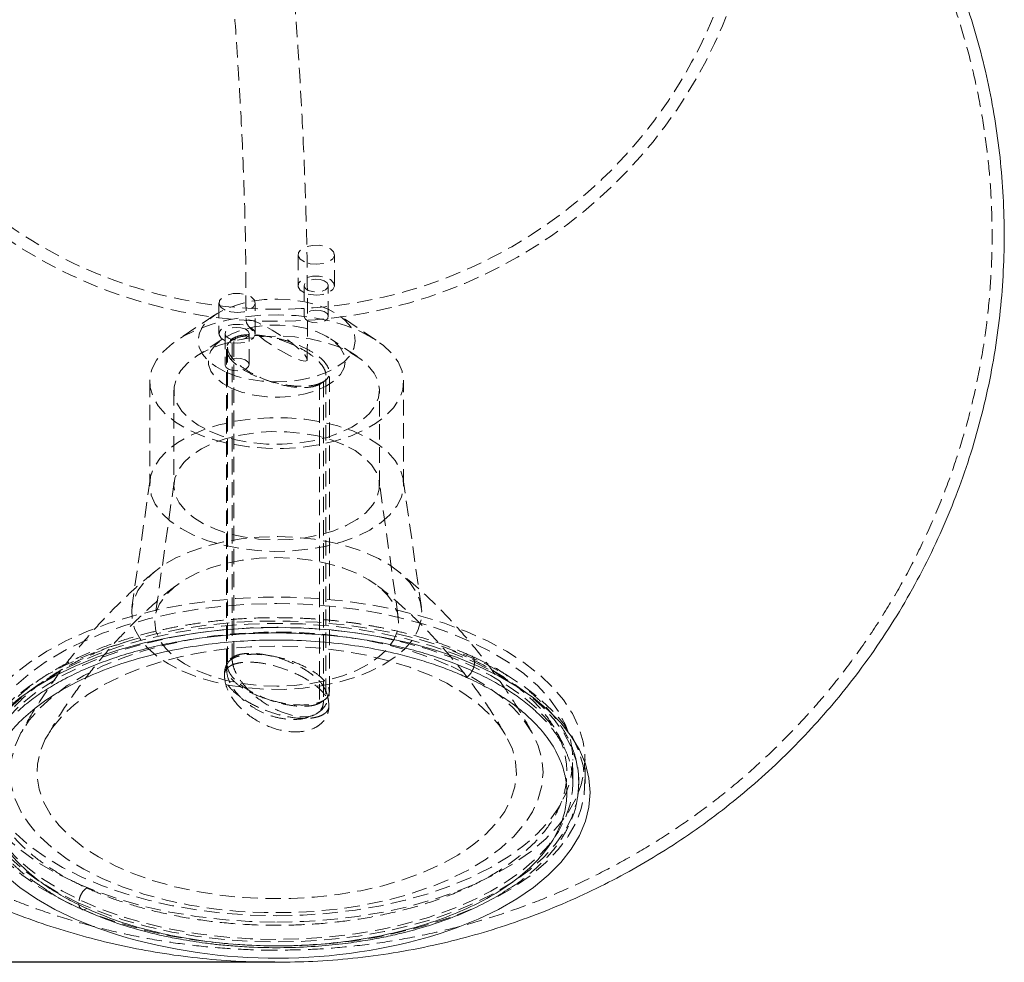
# Model space of a CAD drawing. Header units: millimetres. Extents: x 221 to 745, y 255 to 728.
# Tile 5 of 7: x 355 to 436, y 572 to 650. Entities that reach past the tile are written whole.
import ezdxf

# ---------------------------------------------------------------- set-up
doc = ezdxf.new("R2010")
doc.units = ezdxf.units.MM
doc.header["$PDSIZE"] = -1
doc.linetypes.add('HIDDEN', pattern=[1.905, 1.27, -0.635])
doc.dimstyles.new('ISO-25', dxfattribs={"dimtxt": 2.5, "dimasz": 2.5, "dimexe": 1.25, "dimexo": 0.625, "dimtad": 1, "dimtxsty": 'Standard', "dimcen": 2.5, "dimadec": 0, "dimazin": 0, "dimtfac": 1, "dimtmove": 0, "dimatfit": 3, "dimfxl": 1, "dimarcsym": 0})

# ---------------------------------------------------------------- blocks, each defined once
blk = doc.blocks.new('*D1')
at = {"color": 0, "lineweight": -2, "transparency": 16777216}
for p, q in [((375.033, 692.512), (259.316, 692.512)), ((260.316, 575.636), (260.316, 689.21)), ((375.008, 572.334), (259.316, 572.334))]:
    blk.add_line(p, q, dxfattribs=at)
at = {"color": 0, "transparency": 16777216}
for points in [[(259.766, 689.21), (260.866, 689.21), (260.316, 692.512)], [(259.766, 575.636), (260.866, 575.636), (260.316, 572.334)]]:
    blk.add_solid(points, dxfattribs=at)
at = {"layer": 'Defpoints', "color": 0, "transparency": 16777216}
for p in [(260.316, 692.512), (376.033, 692.512), (376.008, 572.334)]:
    blk.add_point(p, dxfattribs=at)
at = {"color": 0, "lineweight": 9, "transparency": 16777216, "insert": (255.337, 632.533), "char_height": 3.5, "attachment_point": 5, "rotation": 90}
blk.add_mtext('120', dxfattribs=at)
blk = doc.blocks.new('*D3')
at = {"color": 0, "lineweight": -2, "transparency": 16777216}
for p, q in [((375.033, 705.325), (228.491, 705.325)), ((229.491, 702.023), (229.491, 575.649)), ((375.847, 572.347), (228.491, 572.347))]:
    blk.add_line(p, q, dxfattribs=at)
at = {"color": 0, "transparency": 16777216}
for points in [[(228.941, 702.023), (230.041, 702.023), (229.491, 705.325)], [(228.941, 575.649), (230.041, 575.649), (229.491, 572.347)]]:
    blk.add_solid(points, dxfattribs=at)
at = {"layer": 'Defpoints', "color": 0, "transparency": 16777216}
for p in [(376.033, 705.325), (229.491, 572.347), (376.847, 572.347)]:
    blk.add_point(p, dxfattribs=at)
at = {"color": 0, "lineweight": 9, "transparency": 16777216, "insert": (223.434, 638.685), "char_height": 3.5, "attachment_point": 5, "rotation": 90}
blk.add_mtext('133', dxfattribs=at)

msp = doc.modelspace()

# ---------------------------------------------------------------- linework, layer by layer
at = {"color": 7, "linetype": 'HIDDEN', "lineweight": 0}
for p, q in [((377.78, 630.826), (377.78, 628.276)), ((380.78, 628.276), (380.78, 630.826)), ((378.28, 628.276), (378.28, 625.726)), ((380.28, 625.726), (380.28, 628.276)), ((371.235, 626.844), (371.235, 624.294)), ((374.235, 624.294), (374.235, 626.844)), ((370.906, 625.857), (367.767, 623.762)), ((384.249, 623.762), (381.109, 625.857)), ((371.556, 623.886), (369.336, 622.405)), ((371.735, 624.294), (371.735, 621.744)), ((372.325, 597.425), (372.325, 623.776)), ((372.477, 597.618), (372.477, 623.969)), ((373.735, 621.744), (373.735, 624.294)), ((382.679, 622.405), (380.459, 623.886)), ((365.508, 620.335), (365.508, 611.835)), ((379.539, 620.101), (379.539, 593.75)), ((379.886, 620.328), (379.886, 593.977)), ((386.508, 611.835), (386.508, 620.335)), ((367.508, 619.631), (367.508, 611.733)), ((384.508, 611.733), (384.508, 619.631)), ((365.537, 612.246), (364.041, 601.679)), ((367.531, 612.066), (365.947, 600.872)), ((386.069, 600.872), (384.484, 612.066)), ((387.974, 601.679), (386.479, 612.246)), ((391.716, 597.591), (390.151, 598.244)), ((400.508, 587.129), (400.508, 589.091)), ((401.508, 587.129), (401.508, 589.091)), ((400.508, 587.129), (400.505, 587.318)), ((400.983, 586.981), (401.008, 587.184))]:
    msp.add_line(p, q, dxfattribs=at)
at = {"color": 7, "linetype": 'HIDDEN', "lineweight": 0, "flags": 128}
for points in [[(378.298, 630.229), (377.955, 630.456), (377.791, 630.733), (377.827, 631.023), (378.06, 631.286), (378.458, 631.487), (378.967, 631.599), (379.518, 631.606), (380.037, 631.509), (380.454, 631.318), (380.712, 631.062), (380.777, 630.774), (380.64, 630.492), (380.319, 630.256), (379.858, 630.097), (379.319, 630.036), (378.774, 630.082), (378.298, 630.229)], [(378.298, 627.679), (377.955, 627.906), (377.791, 628.183), (377.827, 628.473), (378.06, 628.736), (378.458, 628.937), (378.967, 629.049), (379.518, 629.056), (380.037, 628.958), (380.454, 628.768), (380.712, 628.512), (380.777, 628.224), (380.64, 627.942), (380.319, 627.706), (379.858, 627.547), (379.319, 627.486), (378.774, 627.532), (378.298, 627.679)], [(379.935, 628.674), (380.174, 628.512), (380.278, 628.314), (380.229, 628.11), (380.036, 627.931), (379.728, 627.805), (379.352, 627.751), (378.965, 627.776), (378.626, 627.878), (378.386, 628.04), (378.283, 628.238), (378.331, 628.442), (378.524, 628.621), (378.832, 628.747), (379.208, 628.802), (379.596, 628.776), (379.935, 628.674)], [(371.753, 621.146), (370.965, 621.575), (370.329, 622.069), (369.866, 622.614), (369.59, 623.192), (369.508, 623.788), (369.625, 624.381), (369.935, 624.955), (370.429, 625.492), (371.093, 625.976), (371.907, 626.391), (372.845, 626.726), (373.879, 626.97), (374.978, 627.115), (376.108, 627.158), (377.235, 627.097), (378.325, 626.934), (379.344, 626.673), (380.262, 626.323), (381.051, 625.895), (381.686, 625.401), (382.149, 624.856), (382.426, 624.277), (382.507, 623.682), (382.391, 623.089), (382.081, 622.514), (381.586, 621.978), (380.922, 621.494), (380.109, 621.079), (379.17, 620.744), (378.136, 620.5), (377.038, 620.354), (375.907, 620.312), (374.78, 620.373), (373.691, 620.536), (372.671, 620.797), (371.753, 621.146)], [(371.753, 626.247), (371.41, 626.474), (371.245, 626.751), (371.282, 627.041), (371.515, 627.304), (371.913, 627.505), (372.422, 627.617), (372.973, 627.624), (373.492, 627.526), (373.908, 627.336), (374.167, 627.08), (374.232, 626.791), (374.094, 626.51), (373.774, 626.274), (373.313, 626.115), (372.774, 626.054), (372.229, 626.1), (371.753, 626.247)], [(379.935, 626.124), (379.596, 626.226), (379.208, 626.251), (378.832, 626.197), (378.524, 626.071), (378.331, 625.892), (378.283, 625.688), (378.386, 625.49), (378.626, 625.328), (378.965, 625.226), (379.352, 625.201), (379.728, 625.255), (380.036, 625.381), (380.229, 625.56), (380.278, 625.764), (380.174, 625.962), (379.935, 626.124)], [(382.88, 624.516), (383.918, 623.972), (384.802, 623.357), (385.515, 622.682), (386.043, 621.963), (386.375, 621.211), (386.506, 620.443), (386.432, 619.672), (386.155, 618.914), (385.681, 618.184), (385.019, 617.496), (384.181, 616.863), (383.184, 616.298), (382.048, 615.811), (380.794, 615.412), (379.446, 615.109), (378.032, 614.908), (376.579, 614.812), (375.114, 614.824), (373.667, 614.943), (372.265, 615.167), (370.936, 615.492), (369.706, 615.911), (368.598, 616.416), (367.635, 616.997), (366.835, 617.644), (366.213, 618.342), (365.782, 619.08), (365.549, 619.842), (365.521, 620.613), (365.696, 621.379), (366.073, 622.125), (366.642, 622.836), (367.394, 623.498), (368.314, 624.099), (369.383, 624.626), (370.581, 625.07), (371.885, 625.421), (373.269, 625.674), (374.707, 625.823), (376.17, 625.865), (377.629, 625.799), (379.057, 625.627), (380.426, 625.352), (381.708, 624.979), (382.88, 624.516)], [(373.494, 625.373), (373.657, 625.435), (373.979, 625.381), (374.44, 625.215), (375.008, 624.949), (375.644, 624.599), (376.305, 624.191), (376.945, 623.752), (377.522, 623.311), (377.995, 622.899), (378.333, 622.545), (378.512, 622.271), (378.521, 622.097), (378.359, 622.035), (378.036, 622.089), (377.575, 622.254), (377.007, 622.521), (376.371, 622.871), (375.71, 623.279), (375.07, 623.718), (374.493, 624.159), (374.02, 624.57), (373.682, 624.925), (373.503, 625.199), (373.494, 625.373)], [(372.295, 619.776), (371.551, 620.187), (370.968, 620.665), (370.567, 621.192), (370.362, 621.75), (370.362, 622.318), (370.565, 622.875), (370.965, 623.403), (371.548, 623.881), (372.292, 624.292), (373.17, 624.621), (374.15, 624.858), (375.198, 624.992), (376.275, 625.019), (377.342, 624.938), (378.361, 624.753), (379.295, 624.469), (380.111, 624.097), (380.777, 623.651), (381.272, 623.146), (381.576, 622.602), (381.679, 622.036), (381.577, 621.471), (381.274, 620.926), (380.78, 620.421), (380.114, 619.974), (379.3, 619.602), (378.366, 619.318), (377.347, 619.132), (376.28, 619.051), (375.203, 619.078), (374.155, 619.211), (373.174, 619.447), (372.295, 619.776)], [(371.753, 623.697), (371.41, 623.924), (371.245, 624.201), (371.282, 624.491), (371.515, 624.754), (371.913, 624.955), (372.422, 625.067), (372.973, 625.074), (373.492, 624.976), (373.908, 624.786), (374.167, 624.53), (374.232, 624.241), (374.094, 623.96), (373.774, 623.724), (373.313, 623.565), (372.774, 623.504), (372.229, 623.55), (371.753, 623.697)], [(373.39, 624.692), (373.629, 624.53), (373.732, 624.332), (373.684, 624.128), (373.491, 623.949), (373.183, 623.823), (372.807, 623.768), (372.42, 623.794), (372.081, 623.896), (371.841, 624.058), (371.738, 624.256), (371.786, 624.46), (371.979, 624.639), (372.287, 624.765), (372.663, 624.819), (373.05, 624.794), (373.39, 624.692)], [(370.444, 616.246), (371.49, 615.838), (372.642, 615.519), (373.873, 615.297), (375.154, 615.176), (376.455, 615.16), (377.746, 615.248), (378.996, 615.439), (380.175, 615.728), (381.257, 616.109), (382.216, 616.573), (383.03, 617.108), (383.679, 617.702), (384.148, 618.341), (384.426, 619.011), (384.507, 619.695), (384.388, 620.378), (384.074, 621.043), (383.57, 621.675), (382.889, 622.259), (382.047, 622.781), (381.063, 623.23), (379.96, 623.594), (378.765, 623.866), (377.506, 624.038), (376.211, 624.107), (374.911, 624.071), (373.638, 623.93), (372.419, 623.689), (371.285, 623.353), (370.262, 622.93), (369.373, 622.429), (368.64, 621.863), (368.079, 621.244), (367.704, 620.588), (367.524, 619.909), (367.543, 619.224), (367.76, 618.548), (368.17, 617.897), (368.765, 617.288), (369.528, 616.733), (370.444, 616.246)], [(373.39, 622.142), (373.05, 622.244), (372.663, 622.269), (372.287, 622.215), (371.979, 622.089), (371.786, 621.91), (371.738, 621.706), (371.841, 621.508), (372.081, 621.346), (372.42, 621.244), (372.807, 621.218), (373.183, 621.273), (373.491, 621.399), (373.684, 621.578), (373.732, 621.782), (373.629, 621.98), (373.39, 622.142)], [(369.135, 607.653), (368.097, 608.198), (367.213, 608.813), (366.5, 609.487), (365.973, 610.207), (365.64, 610.958), (365.51, 611.727), (365.583, 612.497), (365.86, 613.255), (366.334, 613.985), (366.996, 614.673), (367.834, 615.306), (368.831, 615.872), (369.968, 616.359), (371.222, 616.757), (372.569, 617.06), (373.983, 617.261), (375.437, 617.357), (376.901, 617.345), (378.349, 617.226), (379.751, 617.002), (381.079, 616.677), (382.31, 616.258), (383.417, 615.753), (384.38, 615.172), (385.181, 614.526), (385.803, 613.827), (386.234, 613.09), (386.466, 612.328), (386.494, 611.556), (386.319, 610.79), (385.943, 610.045), (385.373, 609.334), (384.621, 608.671), (383.701, 608.071), (382.632, 607.543), (381.434, 607.1), (380.13, 606.748), (378.746, 606.495), (377.308, 606.346), (375.846, 606.304), (374.386, 606.37), (372.958, 606.542), (371.59, 606.817), (370.307, 607.19), (369.135, 607.653)], [(381.571, 615.118), (380.525, 615.526), (379.373, 615.844), (378.142, 616.067), (376.861, 616.188), (375.56, 616.204), (374.269, 616.116), (373.02, 615.924), (371.84, 615.635), (370.758, 615.254), (369.799, 614.791), (368.986, 614.256), (368.337, 613.662), (367.868, 613.022), (367.589, 612.353), (367.509, 611.669), (367.627, 610.986), (367.941, 610.321), (368.445, 609.689), (369.126, 609.105), (369.969, 608.582), (370.952, 608.134), (372.055, 607.769), (373.25, 607.498), (374.509, 607.326), (375.804, 607.257), (377.104, 607.293), (378.378, 607.433), (379.596, 607.674), (380.73, 608.01), (381.754, 608.434), (382.642, 608.934), (383.376, 609.501), (383.936, 610.119), (384.311, 610.776), (384.491, 611.454), (384.472, 612.14), (384.255, 612.816), (383.845, 613.466), (383.251, 614.076), (382.487, 614.631), (381.571, 615.118)], [(368.153, 596.43), (369.378, 595.941), (370.712, 595.537), (372.132, 595.227), (373.616, 595.015), (375.14, 594.905), (376.677, 594.898), (378.204, 594.995), (379.694, 595.194), (381.124, 595.492), (382.47, 595.883), (383.71, 596.362), (384.824, 596.921), (385.792, 597.55), (386.6, 598.239), (387.235, 598.977), (387.684, 599.752), (387.942, 600.55), (388.004, 601.359), (387.869, 602.166), (387.54, 602.957), (387.02, 603.72), (386.321, 604.441), (385.451, 605.109), (384.427, 605.713), (383.264, 606.243), (381.983, 606.691), (380.603, 607.048), (379.148, 607.31), (377.641, 607.471), (376.107, 607.53), (374.572, 607.485), (373.06, 607.336), (371.597, 607.087), (370.206, 606.742), (368.91, 606.306), (367.731, 605.786), (366.688, 605.191), (365.798, 604.531), (365.075, 603.816), (364.532, 603.058), (364.178, 602.27), (364.017, 601.464), (364.054, 600.654), (364.287, 599.854), (364.712, 599.075), (365.323, 598.332), (366.109, 597.636), (367.058, 596.999), (368.153, 596.43)], [(369.404, 596.459), (370.557, 596.005), (371.821, 595.642), (373.17, 595.378), (374.576, 595.217), (376.012, 595.163), (377.448, 595.217), (378.854, 595.379), (380.203, 595.644), (381.466, 596.008), (382.618, 596.463), (383.635, 596.999), (384.497, 597.606), (385.187, 598.272), (385.689, 598.982), (385.995, 599.723), (386.097, 600.48), (385.993, 601.236), (385.687, 601.977), (385.183, 602.687), (384.493, 603.352), (383.629, 603.959), (382.611, 604.495), (381.458, 604.949), (380.195, 605.312), (378.846, 605.577), (377.439, 605.738), (376.003, 605.791), (374.567, 605.737), (373.161, 605.576), (371.812, 605.31), (370.549, 604.947), (369.397, 604.492), (368.38, 603.956), (367.518, 603.348), (366.828, 602.683), (366.326, 601.972), (366.021, 601.231), (365.919, 600.475), (366.022, 599.719), (366.329, 598.978), (366.832, 598.267), (367.523, 597.602), (368.386, 596.995), (369.404, 596.459)], [(376.008, 575.659), (378.261, 575.711), (380.497, 575.869), (382.698, 576.129), (384.847, 576.492), (386.926, 576.952), (388.92, 577.508), (390.813, 578.155), (392.59, 578.887), (394.237, 579.698), (395.742, 580.584), (397.092, 581.536), (398.277, 582.547), (399.288, 583.609), (400.116, 584.714), (400.756, 585.854), (401.202, 587.019), (401.451, 588.2), (401.501, 589.388), (401.352, 590.573), (401.004, 591.747), (400.46, 592.901), (399.725, 594.024), (398.805, 595.109), (397.706, 596.147), (396.437, 597.129), (395.008, 598.049), (393.431, 598.898), (391.717, 599.671), (389.88, 600.361), (387.935, 600.962), (385.896, 601.471), (383.78, 601.883), (381.603, 602.195), (379.383, 602.404), (377.136, 602.509), (374.88, 602.509), (372.633, 602.404), (370.412, 602.195), (368.235, 601.883), (366.119, 601.471), (364.08, 600.962), (362.135, 600.361), (360.298, 599.671), (358.585, 598.898), (357.007, 598.049), (355.578, 597.129), (354.31, 596.147), (353.211, 595.109), (352.29, 594.024), (351.555, 592.901), (351.011, 591.747), (350.663, 590.573), (350.514, 589.388), (350.564, 588.2), (350.813, 587.019), (351.259, 585.854), (351.899, 584.714), (352.728, 583.609), (353.738, 582.547), (354.923, 581.536), (356.274, 580.584), (357.778, 579.698), (359.425, 578.887), (361.202, 578.155), (363.095, 577.508), (365.089, 576.952), (367.168, 576.492), (369.317, 576.129), (371.518, 575.869), (373.754, 575.711), (376.008, 575.659)], [(376.008, 576.186), (378.204, 576.237), (380.382, 576.393), (382.526, 576.651), (384.616, 577.008), (386.638, 577.463), (388.574, 578.012), (390.408, 578.65), (392.127, 579.372), (393.716, 580.172), (395.163, 581.044), (396.455, 581.981), (397.582, 582.975), (398.536, 584.019), (399.309, 585.103), (399.893, 586.219), (400.286, 587.358), (400.483, 588.512), (400.483, 589.669), (400.286, 590.823), (399.893, 591.962), (399.309, 593.078), (398.536, 594.162), (397.582, 595.206), (396.455, 596.2), (395.163, 597.137), (393.716, 598.009), (392.127, 598.809), (390.408, 599.531), (388.574, 600.169), (386.638, 600.718), (384.616, 601.173), (382.526, 601.53), (380.382, 601.788), (378.204, 601.944), (376.008, 601.996), (373.811, 601.944), (371.633, 601.788), (369.49, 601.53), (367.399, 601.173), (365.377, 600.718), (363.442, 600.169), (361.607, 599.531), (359.888, 598.809), (358.299, 598.009), (356.853, 597.137), (355.561, 596.2), (354.433, 595.206), (353.479, 594.162), (352.707, 593.078), (352.122, 591.962), (351.729, 590.823), (351.532, 589.669), (351.532, 588.512), (351.729, 587.358), (352.122, 586.219), (352.707, 585.103), (353.479, 584.019), (354.433, 582.975), (355.561, 581.981), (356.853, 581.044), (358.299, 580.172), (359.888, 579.372), (361.607, 578.65), (363.442, 578.012), (365.377, 577.463), (367.399, 577.008), (369.49, 576.651), (371.633, 576.393), (373.811, 576.237), (376.008, 576.186)], [(394.299, 577.77), (395.742, 578.622), (397.092, 579.574), (398.277, 580.585), (399.288, 581.648), (400.116, 582.753), (400.756, 583.892), (401.202, 585.057), (401.451, 586.238), (401.501, 587.426), (401.352, 588.612), (401.004, 589.786), (400.46, 590.939), (399.725, 592.062), (398.805, 593.147), (397.706, 594.185), (396.437, 595.168), (395.008, 596.087), (393.431, 596.937), (391.717, 597.709), (389.88, 598.399), (387.935, 599.001), (385.896, 599.51), (383.78, 599.922), (381.603, 600.233), (379.383, 600.443), (377.136, 600.548), (374.88, 600.548), (372.633, 600.443), (370.412, 600.233), (368.235, 599.922), (366.119, 599.51), (364.08, 599.001), (362.135, 598.399), (360.298, 597.709), (358.585, 596.937), (357.007, 596.087), (355.578, 595.168), (354.31, 594.185), (353.211, 593.147), (352.29, 592.062), (351.555, 590.939), (351.011, 589.786), (350.663, 588.612), (350.514, 587.426), (350.564, 586.238), (350.813, 585.057), (351.259, 583.892), (351.899, 582.753), (352.728, 581.648), (353.738, 580.585), (354.923, 579.574), (356.274, 578.622), (357.778, 577.737), (359.425, 576.925), (361.202, 576.193), (363.095, 575.547), (365.089, 574.991), (367.168, 574.53), (369.317, 574.168), (371.518, 573.907), (373.754, 573.75), (376.008, 573.697), (376.008, 573.697)], [(359.645, 577.228), (358.016, 578.04), (356.533, 578.927), (355.206, 579.88), (354.047, 580.891), (353.064, 581.953), (352.266, 583.058), (351.66, 584.195), (351.249, 585.357), (351.038, 586.533), (351.028, 587.715), (351.219, 588.892), (351.609, 590.056), (352.196, 591.196), (352.975, 592.304), (353.939, 593.371), (355.081, 594.388), (356.391, 595.347), (357.86, 596.241), (359.474, 597.061), (361.222, 597.802), (363.088, 598.457), (365.059, 599.022), (367.117, 599.491), (369.248, 599.861), (371.432, 600.13), (373.654, 600.294), (375.894, 600.352), (378.136, 600.304), (380.36, 600.151), (382.549, 599.893), (384.686, 599.533), (386.753, 599.074), (388.733, 598.519), (390.61, 597.872), (392.371, 597.14)], [(376.008, 600.034), (373.811, 599.982), (371.633, 599.827), (369.49, 599.569), (367.399, 599.211), (365.377, 598.756), (363.442, 598.207), (361.607, 597.569), (359.888, 596.847), (358.299, 596.047), (356.853, 595.175), (355.561, 594.238), (354.433, 593.244), (353.479, 592.201), (352.707, 591.117), (352.21, 590.196)], [(390.429, 596.808), (391.948, 596.047), (393.322, 595.212), (394.539, 594.313), (395.588, 593.357), (396.46, 592.352), (397.146, 591.309), (397.642, 590.235), (397.941, 589.142), (398.042, 588.039), (397.943, 586.936), (397.645, 585.842), (397.152, 584.769), (396.467, 583.725), (395.597, 582.72), (394.549, 581.763), (393.334, 580.863), (391.961, 580.028), (390.444, 579.266), (388.797, 578.583), (387.033, 577.985), (385.17, 577.479), (383.224, 577.068), (381.212, 576.756), (379.153, 576.546), (377.066, 576.441), (374.969, 576.44), (372.882, 576.545), (370.823, 576.753), (368.81, 577.064), (366.863, 577.474), (364.999, 577.98), (363.235, 578.577), (361.586, 579.259), (360.068, 580.021), (358.694, 580.855), (357.477, 581.755), (356.427, 582.711), (355.556, 583.715), (354.869, 584.759), (354.374, 585.832), (354.074, 586.925), (353.974, 588.028), (354.072, 589.132), (354.37, 590.225), (354.863, 591.299), (355.548, 592.342), (356.418, 593.347), (357.466, 594.304), (358.682, 595.204), (360.054, 596.039), (361.571, 596.802), (363.219, 597.485), (364.982, 598.082), (366.845, 598.589), (368.792, 599), (370.803, 599.311), (372.862, 599.521), (374.949, 599.626), (377.046, 599.627), (379.134, 599.522), (381.193, 599.314), (383.205, 599.003), (385.152, 598.593), (387.016, 598.088), (388.781, 597.491), (390.429, 596.808)], [(399.758, 590.296), (399.309, 591.117), (398.536, 592.201), (397.582, 593.244), (396.455, 594.238), (395.163, 595.175), (393.716, 596.047), (392.127, 596.847), (390.408, 597.569), (388.574, 598.207), (386.638, 598.756), (384.616, 599.211), (382.526, 599.569), (380.382, 599.827), (378.204, 599.982), (376.008, 600.034)], [(391, 581.197), (389.633, 580.445), (388.131, 579.768), (386.508, 579.173), (384.781, 578.667), (382.967, 578.253), (381.083, 577.937), (379.15, 577.721), (377.184, 577.607), (375.208, 577.597), (373.239, 577.691), (371.298, 577.888), (369.403, 578.185), (367.574, 578.581), (365.829, 579.07), (364.186, 579.648), (362.659, 580.31), (361.265, 581.048), (360.018, 581.856), (358.93, 582.725), (358.011, 583.647), (357.272, 584.613), (356.718, 585.613), (356.356, 586.636), (356.19, 587.674), (356.22, 588.715), (356.448, 589.749), (356.869, 590.767), (357.481, 591.757), (358.277, 592.71), (359.249, 593.617), (360.387, 594.468), (361.681, 595.255), (363.118, 595.971), (364.682, 596.607), (366.359, 597.159), (368.132, 597.619), (369.983, 597.985), (371.894, 598.251), (373.846, 598.416), (375.819, 598.478), (377.794, 598.436), (379.752, 598.291), (381.672, 598.043), (383.536, 597.697), (385.325, 597.254), (387.022, 596.719), (388.609, 596.098), (390.07, 595.398), (391.393, 594.623), (392.562, 593.784), (393.566, 592.887), (394.397, 591.942), (395.044, 590.958), (395.502, 589.945), (395.767, 588.913), (395.835, 587.873), (395.706, 586.834), (395.381, 585.807), (394.864, 584.802), (394.159, 583.829), (393.274, 582.898), (392.217, 582.018), (391, 581.197)], [(392.371, 597.14), (393.999, 596.327), (395.483, 595.441), (396.809, 594.488), (397.969, 593.476), (398.951, 592.414), (399.749, 591.31), (400.355, 590.172), (400.766, 589.01), (400.977, 587.834), (401.005, 586.999)], [(400.505, 587.318), (400.483, 587.708), (400.365, 588.521)], [(351.51, 586.962), (351.532, 586.55), (351.729, 585.397), (352.122, 584.257), (352.707, 583.141), (353.479, 582.057), (354.433, 581.014), (355.561, 580.02), (356.853, 579.083), (358.299, 578.211), (359.888, 577.411), (361.607, 576.689), (363.442, 576.051), (365.377, 575.502), (367.399, 575.047), (369.49, 574.689), (371.633, 574.431), (373.811, 574.276), (376.008, 574.224), (378.204, 574.276), (380.382, 574.431), (382.526, 574.689), (384.616, 575.047), (386.638, 575.502), (388.574, 576.051), (390.408, 576.689), (392.127, 577.411), (393.716, 578.211), (395.163, 579.083), (396.455, 580.02), (397.582, 581.014), (398.536, 582.057), (399.309, 583.141), (399.893, 584.257), (400.286, 585.397), (400.483, 586.55), (400.508, 587.129)], [(400.969, 586.449), (400.796, 585.475), (400.406, 584.312), (399.819, 583.171), (399.04, 582.063), (398.076, 580.996), (396.934, 579.979), (395.624, 579.02), (394.156, 578.127), (392.541, 577.306), (390.794, 576.565), (388.927, 575.91), (386.957, 575.345), (384.898, 574.876), (382.768, 574.506), (380.583, 574.238), (378.361, 574.074), (376.121, 574.015), (373.879, 574.063), (371.655, 574.216), (369.466, 574.474), (367.329, 574.834), (365.263, 575.294), (363.283, 575.849), (361.405, 576.495), (359.645, 577.228)]]:
    msp.add_lwpolyline(points, dxfattribs=at)
at = {"color": 8, "linetype": 'Continuous', "lineweight": 15, "flags": 128}
for points in [[(353.552, 593.19), (354.768, 594.195), (356.145, 595.14), (357.673, 596.019), (359.341, 596.824), (361.135, 597.549), (363.043, 598.189), (365.049, 598.74), (367.139, 599.196), (369.297, 599.554), (371.505, 599.812), (373.748, 599.967), (376.008, 600.019)], [(376.008, 600.019), (378.268, 599.967), (380.51, 599.812), (382.719, 599.554), (384.876, 599.196), (386.966, 598.74), (388.972, 598.189), (390.88, 597.549), (392.675, 596.824), (394.342, 596.019), (395.871, 595.14), (397.248, 594.195), (398.463, 593.19), (399.508, 592.133), (400.373, 591.033), (401.053, 589.896), (401.543, 588.733), (401.838, 587.552), (401.937, 586.361), (401.838, 585.171), (401.543, 583.99), (401.053, 582.826), (400.373, 581.69), (399.508, 580.589), (398.463, 579.532), (397.248, 578.528), (395.871, 577.582), (394.342, 576.704), (392.675, 575.899), (390.88, 575.173), (389.46, 574.685)], [(362.834, 574.598), (361.135, 575.173), (359.341, 575.899), (357.673, 576.704), (356.145, 577.582), (354.768, 578.528), (353.552, 579.532)]]:
    msp.add_lwpolyline(points, dxfattribs=at)
at = {"color": 7, "linetype": 'HIDDEN', "lineweight": 0}
msp.add_circle((376.033, 665.325), 39, dxfattribs=at)
for centre, radius, start, end in [((376.033, 665.325), 40, 159.07915, 20.87746), ((376.585, 615.025), 41.332, 269.19896, 292.39409)]:
    msp.add_arc(centre, radius, start, end, dxfattribs=at)
at = {"color": 7, "linetype": 'Continuous', "lineweight": 15}
msp.add_arc((376.002, 618.691), 46.018, 253.3726, 287.00488, dxfattribs=at)
for points, knots in [([(376.008, 572.334), (377.007, 572.349), (379.11, 572.379), (382.328, 572.638), (385.664, 573.08), (388.895, 573.698), (391.996, 574.465), (394.949, 575.359), (397.85, 576.402), (400.692, 577.591), (403.469, 578.924), (406.174, 580.396), (408.8, 582.005), (411.34, 583.746), (413.788, 585.616), (416.137, 587.608), (418.382, 589.719), (420.516, 591.943), (422.535, 594.274), (424.502, 596.797), (426.395, 599.517), (428.187, 602.433), (429.804, 605.434), (431.241, 608.506), (432.497, 611.64), (433.57, 614.823), (434.46, 618.046), (435.167, 621.298), (435.69, 624.57), (436.031, 627.85), (436.191, 631.13), (436.172, 634.4), (435.977, 637.649), (435.607, 640.87), (435.068, 644.053), (434.361, 647.189), (433.491, 650.27), (432.463, 653.289), (431.282, 656.237), (429.951, 659.107), (428.478, 661.893), (426.867, 664.587), (425.125, 667.184), (423.257, 669.677), (421.269, 672.062), (419.169, 674.334), (416.962, 676.488), (414.654, 678.519), (412.253, 680.426), (409.763, 682.203), (407.19, 683.849), (404.541, 685.36), (401.819, 686.735), (399.03, 687.971), (396.176, 689.066), (393.261, 690.018), (390.286, 690.824), (387.255, 691.481), (384.166, 691.985), (381.023, 692.331), (377.828, 692.513), (374.582, 692.524), (371.293, 692.358), (367.97, 692.005), (364.624, 691.46), (361.398, 690.746), (358.314, 689.885), (355.39, 688.905), (352.522, 687.778), (349.716, 686.506), (346.98, 685.092), (344.32, 683.54), (341.743, 681.855), (339.255, 680.039), (336.863, 678.098), (334.573, 676.037), (332.391, 673.861), (330.323, 671.575), (328.374, 669.185), (326.483, 666.607), (324.674, 663.836), (322.973, 660.877), (321.448, 657.838), (320.104, 654.732), (318.942, 651.572), (317.963, 648.367), (317.168, 645.127), (316.556, 641.864), (316.127, 638.586), (315.879, 635.305), (315.812, 632.029), (315.922, 628.769), (316.207, 625.533), (316.665, 622.331), (317.291, 619.171), (318.083, 616.062), (319.034, 613.012), (320.142, 610.029), (321.401, 607.12), (322.806, 604.292), (324.351, 601.553), (326.03, 598.908), (327.838, 596.364), (329.768, 593.926), (331.815, 591.599), (333.971, 589.388), (336.23, 587.296), (338.587, 585.329), (341.035, 583.489), (343.568, 581.779), (346.181, 580.202), (348.868, 578.761), (351.625, 577.457), (354.448, 576.293), (357.334, 575.271), (360.28, 574.394), (363.284, 573.665), (366.345, 573.086), (369.462, 572.665), (372.688, 572.388), (374.878, 572.353), (376.008, 572.334)], [0, 0, 0, 0, 0.007932, 0.016706, 0.025613, 0.034644, 0.042813, 0.050975, 0.059132, 0.067284, 0.075434, 0.083582, 0.09173, 0.099878, 0.108028, 0.116179, 0.124332, 0.132487, 0.140645, 0.148805, 0.157886, 0.166949, 0.175968, 0.184942, 0.193873, 0.202761, 0.211607, 0.220412, 0.229177, 0.237903, 0.246591, 0.255241, 0.263855, 0.272431, 0.280973, 0.289479, 0.29795, 0.306387, 0.314791, 0.323161, 0.331498, 0.339804, 0.348078, 0.356321, 0.364535, 0.37272, 0.380879, 0.389013, 0.397125, 0.405218, 0.413296, 0.421365, 0.429431, 0.437501, 0.445585, 0.453695, 0.461844, 0.470047, 0.47832, 0.486681, 0.495145, 0.503729, 0.51244, 0.521284, 0.530257, 0.539347, 0.547512, 0.555671, 0.563825, 0.571975, 0.580124, 0.588272, 0.59642, 0.604569, 0.612719, 0.620872, 0.629026, 0.637183, 0.645341, 0.653503, 0.662562, 0.671602, 0.680598, 0.689549, 0.698458, 0.707324, 0.716149, 0.724934, 0.733679, 0.742385, 0.751053, 0.759684, 0.768279, 0.776837, 0.78536, 0.793848, 0.802302, 0.810722, 0.819108, 0.827461, 0.835782, 0.844071, 0.852329, 0.860557, 0.868756, 0.876927, 0.885073, 0.893195, 0.901297, 0.909382, 0.917455, 0.925521, 0.933588, 0.941664, 0.94976, 0.957888, 0.966063, 0.9743, 0.982616, 0.991028, 1, 1, 1, 1]), ([(354.614, 593.102), (354.84, 593.307), (355.398, 593.817), (356.464, 594.584), (357.778, 595.401), (359.23, 596.159), (360.802, 596.854), (362.487, 597.481), (364.272, 598.033), (366.143, 598.507), (368.087, 598.897), (370.089, 599.202), (372.136, 599.417), (374.115, 599.536), (375.774, 599.568), (377.433, 599.549), (379.185, 599.469), (381.244, 599.284), (383.264, 599.009), (385.231, 598.647), (387.129, 598.2), (388.946, 597.673), (390.666, 597.07), (392.279, 596.396), (393.77, 595.657), (395.136, 594.862), (396.343, 594.012), (397.102, 593.422), (397.412, 593.11), (397.417, 593.105)], [0, 0, 0, 0, 0.0269485, 0.0667185, 0.1064546, 0.1461946, 0.185967, 0.2257852, 0.2656525, 0.3055662, 0.3455207, 0.3855091, 0.4255238, 0.4655572, 0.4999958, 0.5209925, 0.561031, 0.6010689, 0.6410897, 0.6810856, 0.7210485, 0.7609703, 0.8008432, 0.8406604, 0.8804175, 0.9201149, 0.9597619, 0.9993832, 1, 1, 1, 1]), ([(391.716, 595.891), (391.307, 596.071), (390.488, 596.43), (389.12, 596.933), (387.632, 597.407), (385.747, 597.908), (383.458, 598.381), (380.67, 598.767), (377.897, 598.964), (375.19, 598.991), (372.623, 598.875), (369.991, 598.6), (367.344, 598.154), (364.739, 597.53), (362.241, 596.728), (359.913, 595.755), (357.815, 594.629), (356.001, 593.375), (354.507, 592.022), (353.357, 590.605), (352.557, 589.157), (352.099, 587.713), (351.96, 586.302), (352.108, 584.947), (352.506, 583.668), (353.114, 582.477), (353.884, 581.391), (354.79, 580.393), (355.885, 579.41), (357.197, 578.453), (358.69, 577.549), (359.774, 577.028), (360.299, 576.776)], [0, 0, 0, 0, 0.021198, 0.042392, 0.066373, 0.09036, 0.12638, 0.164013, 0.204846, 0.237467, 0.271615, 0.307192, 0.344054, 0.382013, 0.420837, 0.460261, 0.499992, 0.539723, 0.579147, 0.617972, 0.65593, 0.692792, 0.728369, 0.762518, 0.795138, 0.826171, 0.855594, 0.882621, 0.909655, 0.941618, 0.971743, 1, 1, 1, 1]), ([(391.716, 595.891), (392.241, 595.639), (393.325, 595.118), (394.819, 594.215), (396.262, 593.16), (397.576, 591.942), (398.702, 590.545), (399.469, 589.127), (399.907, 587.72), (400.056, 586.365), (399.916, 584.954), (399.458, 583.51), (398.658, 582.063), (397.508, 580.645), (396.015, 579.292), (394.2, 578.038), (392.103, 576.912), (389.775, 575.94), (387.276, 575.137), (384.671, 574.513), (382.024, 574.067), (379.392, 573.793), (376.826, 573.676), (374.119, 573.703), (371.345, 573.9), (368.558, 574.287), (366.081, 574.797), (363.894, 575.399), (361.982, 576.048), (360.848, 576.539), (360.299, 576.776)], [0, 0, 0, 0, 0.0282582, 0.0583848, 0.0903495, 0.1263766, 0.1640121, 0.2048407, 0.2374626, 0.2716128, 0.3071916, 0.3440551, 0.3820152, 0.4208414, 0.4602673, 0.5, 0.5397327, 0.5791586, 0.6179848, 0.6559449, 0.6928085, 0.7283872, 0.7625374, 0.7951594, 0.8359941, 0.8736294, 0.9096505, 0.9416213, 0.9717448, 1, 1, 1, 1]), ([(356.634, 578.544), (356.886, 578.366), (357.839, 577.692), (359.018, 577.129), (359.885, 576.716)], [0, 0, 0, 0, 0.26397, 1, 1, 1, 1]), ([(359.885, 576.716), (360.758, 576.348), (362.414, 575.65), (364.764, 574.957), (366.623, 574.515), (367.938, 574.255), (369.073, 574.065), (370.135, 573.913), (371.296, 573.777), (372.633, 573.657), (374.426, 573.554), (376.641, 573.523), (379.091, 573.623), (381.341, 573.834), (383.236, 574.104), (384.872, 574.405), (386.456, 574.759), (388.18, 575.225), (390.099, 575.857), (392.082, 576.665), (393.907, 577.569), (394.951, 578.239), (395.427, 578.545)], [0, 0, 0, 0, 0.083591, 0.158597, 0.201426, 0.236983, 0.264197, 0.291137, 0.319859, 0.353834, 0.393468, 0.455877, 0.52079, 0.578577, 0.628118, 0.668589, 0.709107, 0.75745, 0.813833, 0.878359, 0.944511, 1, 1, 1, 1])]:
    msp.add_open_spline(points, degree=3, knots=knots, dxfattribs=at)
at = {"color": 7, "linetype": 'HIDDEN', "lineweight": 0}
for points, knots in [([(378.539, 622.16), (378.55, 624.691), (378.571, 629.725), (378.363, 636.971), (378.039, 643.871), (377.617, 650.317), (377.136, 656.252), (376.633, 661.551), (376.132, 666.22), (375.652, 670.281), (375.192, 673.882), (374.751, 677.104), (374.292, 680.257), (373.814, 683.351), (373.287, 686.545), (372.768, 689.525), (372.393, 691.481), (372.221, 692.375)], [0, 0, 0, 0, 0.099076, 0.197009, 0.291747, 0.381691, 0.465659, 0.542837, 0.608923, 0.668286, 0.720844, 0.768233, 0.812027, 0.862606, 0.908485, 0.958163, 1, 1, 1, 1]), ([(376.008, 573.334), (376.998, 573.349), (379.085, 573.379), (382.276, 573.638), (385.585, 574.08), (388.79, 574.698), (391.864, 575.466), (394.79, 576.36), (397.663, 577.402), (400.478, 578.591), (403.227, 579.923), (405.902, 581.395), (408.498, 583.002), (411.008, 584.742), (413.425, 586.609), (415.743, 588.599), (417.956, 590.706), (420.057, 592.926), (422.042, 595.251), (423.973, 597.768), (425.828, 600.48), (427.58, 603.386), (429.155, 606.375), (430.551, 609.434), (431.765, 612.552), (432.795, 615.718), (433.642, 618.921), (434.306, 622.151), (434.786, 625.399), (435.085, 628.653), (435.203, 631.904), (435.142, 635.142), (434.905, 638.359), (434.496, 641.543), (433.917, 644.688), (433.172, 647.784), (432.265, 650.822), (431.201, 653.796), (429.986, 656.697), (428.623, 659.517), (427.119, 662.251), (425.48, 664.892), (423.711, 667.433), (421.819, 669.869), (419.81, 672.195), (417.69, 674.406), (415.465, 676.497), (413.143, 678.466), (410.729, 680.307), (408.229, 682.019), (405.649, 683.598), (402.994, 685.042), (400.268, 686.349), (397.476, 687.516), (394.622, 688.542), (391.707, 689.423), (388.733, 690.158), (385.703, 690.741), (382.616, 691.17), (379.475, 691.439), (376.283, 691.54), (373.043, 691.468), (369.763, 691.213), (366.454, 690.77), (363.25, 690.153), (360.175, 689.387), (357.249, 688.494), (354.375, 687.453), (351.56, 686.265), (348.811, 684.935), (346.134, 683.464), (343.538, 681.858), (341.027, 680.119), (338.609, 678.253), (336.29, 676.264), (334.077, 674.158), (331.975, 671.939), (329.989, 669.614), (328.057, 667.098), (326.2, 664.387), (324.448, 661.482), (322.871, 658.493), (321.474, 655.434), (320.259, 652.317), (319.227, 649.152), (318.378, 645.949), (317.714, 642.718), (317.232, 639.471), (316.932, 636.217), (316.813, 632.966), (316.872, 629.727), (317.107, 626.511), (317.516, 623.326), (318.094, 620.181), (318.838, 617.085), (319.743, 614.046), (320.806, 611.072), (322.02, 608.17), (323.382, 605.349), (324.885, 602.614), (326.523, 599.973), (328.291, 597.431), (330.182, 594.994), (332.191, 592.668), (334.31, 590.456), (336.534, 588.364), (338.855, 586.394), (341.269, 584.552), (343.768, 582.839), (346.348, 581.259), (349.002, 579.814), (351.727, 578.506), (354.519, 577.338), (357.373, 576.311), (360.287, 575.429), (363.261, 574.693), (366.291, 574.109), (369.377, 573.678), (372.478, 573.413), (374.695, 573.338), (375.864, 573.335), (376.008, 573.334)], [0, 0, 0, 0, 0.007999, 0.016849, 0.025836, 0.03495, 0.043187, 0.051417, 0.059642, 0.067862, 0.07608, 0.084296, 0.092512, 0.100729, 0.108946, 0.117166, 0.125387, 0.133611, 0.141837, 0.150066, 0.159221, 0.168358, 0.177449, 0.186495, 0.195495, 0.204453, 0.213367, 0.222239, 0.231071, 0.239863, 0.248615, 0.25733, 0.266006, 0.274646, 0.283248, 0.291815, 0.300347, 0.308844, 0.317306, 0.325734, 0.334129, 0.342492, 0.350822, 0.359122, 0.367391, 0.375632, 0.383847, 0.392037, 0.400205, 0.408356, 0.416494, 0.424624, 0.432754, 0.440893, 0.44905, 0.45724, 0.465475, 0.473773, 0.482152, 0.490627, 0.499217, 0.507933, 0.516784, 0.52577, 0.534883, 0.54312, 0.55135, 0.559575, 0.567796, 0.576013, 0.584229, 0.592445, 0.600662, 0.60888, 0.617099, 0.625321, 0.633544, 0.641771, 0.649999, 0.659155, 0.668292, 0.677383, 0.686429, 0.69543, 0.704388, 0.713302, 0.722175, 0.731007, 0.739799, 0.748552, 0.757267, 0.765943, 0.774583, 0.783186, 0.791753, 0.800285, 0.808782, 0.817245, 0.825673, 0.834069, 0.842431, 0.850762, 0.859061, 0.867331, 0.875573, 0.883787, 0.891977, 0.900146, 0.908297, 0.916435, 0.924565, 0.932695, 0.940833, 0.948991, 0.95718, 0.965415, 0.973713, 0.98209, 0.990565, 0.998837, 1, 1, 1, 1]), ([(367.267, 691.859), (367.302, 691.677), (367.451, 690.907), (367.732, 689.395), (368.131, 687.164), (368.588, 684.457), (369.096, 681.261), (369.686, 677.274), (370.333, 672.495), (371.01, 666.921), (371.655, 660.875), (372.249, 654.39), (372.766, 647.522), (373.171, 640.334), (373.449, 632.939), (373.467, 627.846), (373.477, 625.309)], [0, 0, 0, 0, 0.009023, 0.038169, 0.074369, 0.117923, 0.169111, 0.227488, 0.306945, 0.392989, 0.48512, 0.582582, 0.684332, 0.789014, 0.894925, 1, 1, 1, 1]), ([(379.886, 620.328), (379.725, 620.249), (379.404, 620.092), (378.647, 619.956), (377.515, 619.937), (376.226, 620.14), (375.003, 620.493), (373.997, 620.902), (373.191, 621.346), (372.575, 621.803), (372.133, 622.253), (371.866, 622.716), (371.819, 623.174), (371.987, 623.536), (372.237, 623.713), (372.325, 623.776)], [0, 0, 0, 0, 0.0512185, 0.102185, 0.184239, 0.3147324, 0.4133458, 0.5118697, 0.612788, 0.6872364, 0.7617515, 0.8387438, 0.9017624, 0.9652985, 1, 1, 1, 1]), ([(379.539, 620.101), (379.373, 620.035), (379.042, 619.904), (378.295, 619.826), (377.177, 619.885), (375.902, 620.182), (374.68, 620.641), (373.676, 621.158), (372.941, 621.672), (372.438, 622.149), (372.07, 622.628), (371.887, 623.119), (371.994, 623.566), (372.216, 623.822), (372.413, 623.933), (372.477, 623.969)], [0, 0, 0, 0, 0.048671, 0.096996, 0.176367, 0.31215, 0.421953, 0.531647, 0.644022, 0.710496, 0.777019, 0.876435, 0.931755, 0.977865, 1, 1, 1, 1]), ([(372.325, 623.776), (372.486, 623.854), (372.807, 624.011), (373.565, 624.147), (374.697, 624.166), (375.986, 623.963), (377.208, 623.611), (378.214, 623.202), (379.02, 622.757), (379.636, 622.301), (380.078, 621.85), (380.346, 621.387), (380.393, 620.93), (380.224, 620.568), (379.974, 620.391), (379.886, 620.328)], [0, 0, 0, 0, 0.0512185, 0.102185, 0.184239, 0.3147324, 0.4133458, 0.5118697, 0.612788, 0.6872364, 0.7617515, 0.8387438, 0.9017624, 0.9652985, 1, 1, 1, 1]), ([(372.477, 623.969), (372.642, 624.035), (372.973, 624.166), (373.721, 624.244), (374.838, 624.185), (376.113, 623.888), (377.335, 623.429), (378.339, 622.912), (379.074, 622.398), (379.578, 621.921), (379.945, 621.442), (380.128, 620.951), (380.021, 620.504), (379.799, 620.248), (379.602, 620.137), (379.539, 620.101)], [0, 0, 0, 0, 0.048671, 0.096996, 0.176367, 0.31215, 0.421953, 0.531647, 0.644022, 0.710496, 0.777019, 0.876435, 0.931755, 0.977865, 1, 1, 1, 1]), ([(371.846, 623.023), (371.846, 619.05), (371.846, 610.27), (371.846, 601.483), (371.846, 596.672)], [0, 0, 0, 0, 0.4524793, 1, 1, 1, 1]), ([(371.938, 623.196), (371.938, 619.224), (371.937, 610.447), (371.938, 601.657), (371.938, 596.845)], [0, 0, 0, 0, 0.452479, 1, 1, 1, 1]), ([(380.078, 594.523), (380.078, 598.495), (380.078, 607.272), (380.078, 616.062), (380.078, 620.874)], [0, 0, 0, 0, 0.4524794, 1, 1, 1, 1]), ([(380.365, 594.73), (380.365, 598.703), (380.365, 607.483), (380.365, 616.27), (380.365, 621.081)], [0, 0, 0, 0, 0.452479, 1, 1, 1, 1]), ([(365.965, 604.651), (365.64, 604.39), (364.732, 603.663), (363.268, 602.312), (361.576, 600.599), (359.918, 598.718), (358.314, 596.687), (356.739, 594.426), (355.59, 592.631), (355.006, 591.53), (354.896, 591.324)], [0, 0, 0, 0, 0.075855, 0.211811, 0.352172, 0.49618, 0.643174, 0.792592, 0.961175, 1, 1, 1, 1]), ([(397.134, 591.298), (397.014, 591.524), (396.458, 592.563), (395.349, 594.314), (393.824, 596.522), (392.215, 598.576), (390.555, 600.476), (388.861, 602.203), (387.354, 603.601), (386.403, 604.368), (386.034, 604.665)], [0, 0, 0, 0, 0.042474, 0.195499, 0.346028, 0.493677, 0.637985, 0.778404, 0.9143, 1, 1, 1, 1]), ([(367.669, 603.46), (367.588, 603.399), (366.958, 602.928), (365.778, 601.905), (364.138, 600.372), (362.508, 598.653), (360.911, 596.776), (359.38, 594.743), (358.088, 592.854), (357.367, 591.602), (357.085, 591.111)], [0, 0, 0, 0, 0.020132, 0.155725, 0.296846, 0.442602, 0.592176, 0.744857, 0.900043, 1, 1, 1, 1]), ([(394.931, 591.119), (394.648, 591.607), (393.92, 592.863), (392.622, 594.764), (391.078, 596.808), (389.474, 598.69), (387.839, 600.41), (386.196, 601.941), (385.03, 602.951), (384.415, 603.41), (384.348, 603.46)], [0, 0, 0, 0, 0.099789, 0.256569, 0.410307, 0.560504, 0.706566, 0.847807, 0.983454, 1, 1, 1, 1]), ([(392.13, 597.652), (391.257, 598.02), (389.601, 598.718), (387.252, 599.41), (385.392, 599.853), (384.077, 600.112), (382.942, 600.303), (381.88, 600.454), (380.72, 600.59), (379.382, 600.71), (377.59, 600.813), (375.375, 600.844), (372.925, 600.744), (370.674, 600.533), (368.779, 600.264), (367.143, 599.962), (365.559, 599.608), (363.836, 599.142), (361.917, 598.51), (359.93, 597.704), (358.067, 596.767), (356.469, 595.781), (355.001, 594.683), (353.76, 593.521), (352.939, 592.523), (352.439, 591.795), (352.084, 591.213), (351.615, 590.279), (351.146, 588.986), (351.071, 587.934), (351.032, 587.386)], [0, 0, 0, 0, 0.059334, 0.112574, 0.142975, 0.168213, 0.18753, 0.206653, 0.22704, 0.251155, 0.279288, 0.323587, 0.369663, 0.410681, 0.445846, 0.474573, 0.503333, 0.537647, 0.577668, 0.62347, 0.670426, 0.71357, 0.752687, 0.803477, 0.844181, 0.857904, 0.87719, 0.901974, 0.94889, 1, 1, 1, 1]), ([(363.56, 598.815), (363.131, 598.682), (361.847, 598.286), (359.919, 597.45), (357.814, 596.331), (356.001, 595.075), (354.507, 593.722), (353.357, 592.305), (352.557, 590.857), (352.099, 589.413), (351.96, 588.002), (352.108, 586.647), (352.546, 585.24), (353.314, 583.823), (354.439, 582.425), (355.753, 581.207), (357.197, 580.153), (358.69, 579.249), (359.774, 578.728), (360.299, 578.476)], [0, 0, 0, 0, 0.033025, 0.098851, 0.16519, 0.231528, 0.297355, 0.36218, 0.425559, 0.487107, 0.54651, 0.603528, 0.657994, 0.726172, 0.789009, 0.849151, 0.90253, 0.952825, 1, 1, 1, 1]), ([(379.886, 593.977), (379.967, 594.033), (380.142, 594.156), (380.311, 594.395), (380.389, 594.697), (380.314, 595.124), (379.949, 595.679), (379.192, 596.314), (378.104, 596.916), (376.816, 597.398), (375.513, 597.701), (374.42, 597.812), (373.606, 597.79), (373.049, 597.706), (372.624, 597.584), (372.42, 597.475), (372.325, 597.425)], [0, 0, 0, 0, 0.0314576, 0.0682337, 0.1125524, 0.1669472, 0.2585053, 0.3720508, 0.5, 0.6279492, 0.7414947, 0.8330528, 0.8874476, 0.9317663, 0.9685424, 1, 1, 1, 1]), ([(372.477, 597.618), (372.573, 597.661), (372.784, 597.753), (373.213, 597.843), (373.765, 597.885), (374.564, 597.849), (375.62, 597.666), (376.859, 597.282), (378.067, 596.727), (379.072, 596.069), (379.752, 595.402), (380.059, 594.839), (380.096, 594.417), (379.993, 594.128), (379.806, 593.906), (379.623, 593.799), (379.539, 593.75)], [0, 0, 0, 0, 0.029685, 0.064702, 0.107592, 0.161219, 0.25319, 0.36884, 0.5, 0.63116, 0.74681, 0.838781, 0.892408, 0.935298, 0.970315, 1, 1, 1, 1]), ([(360.299, 578.476), (360.848, 578.239), (361.982, 577.748), (363.894, 577.099), (366.081, 576.497), (368.558, 575.987), (371.345, 575.6), (374.119, 575.403), (376.826, 575.376), (379.392, 575.493), (382.024, 575.767), (384.671, 576.213), (387.276, 576.837), (389.775, 577.64), (392.103, 578.612), (394.2, 579.738), (396.015, 580.992), (397.508, 582.345), (398.658, 583.763), (399.458, 585.21), (399.916, 586.654), (400.056, 588.065), (399.907, 589.42), (399.469, 590.827), (398.701, 592.245), (397.576, 593.643), (396.262, 594.861), (394.818, 595.915), (393.325, 596.819), (392.241, 597.339), (391.716, 597.591)], [0, 0, 0, 0, 0.028258, 0.058385, 0.090349, 0.126377, 0.164012, 0.204841, 0.237463, 0.271613, 0.307192, 0.344055, 0.382015, 0.420841, 0.460267, 0.5, 0.539733, 0.579159, 0.617985, 0.655945, 0.692808, 0.728387, 0.762537, 0.795159, 0.835994, 0.873629, 0.909651, 0.941621, 0.971745, 1, 1, 1, 1]), ([(372.254, 596.879), (372.164, 596.826), (371.969, 596.712), (371.771, 596.476), (371.661, 596.169), (371.7, 595.72), (372.027, 595.122), (372.75, 594.412), (373.818, 593.713), (375.102, 593.123), (376.42, 592.715), (377.543, 592.52), (378.392, 592.482), (378.979, 592.527), (379.435, 592.622), (379.659, 592.72), (379.762, 592.765)], [0, 0, 0, 0, 0.029685, 0.064702, 0.107592, 0.161219, 0.25319, 0.36884, 0.5, 0.63116, 0.74681, 0.838781, 0.892408, 0.935298, 0.970315, 1, 1, 1, 1]), ([(372.057, 597.227), (371.986, 597.124), (371.835, 596.907), (371.709, 596.498), (371.69, 596.208), (371.68, 596.056)], [0, 0, 0, 0, 0.300528, 0.633003, 1, 1, 1, 1]), ([(372.325, 597.425), (372.244, 597.368), (372.069, 597.246), (371.9, 597.007), (371.822, 596.705), (371.898, 596.277), (372.262, 595.723), (373.019, 595.087), (374.108, 594.485), (375.395, 594.004), (376.698, 593.7), (377.792, 593.59), (378.605, 593.612), (379.162, 593.696), (379.587, 593.818), (379.792, 593.927), (379.886, 593.977)], [0, 0, 0, 0, 0.031458, 0.068234, 0.112552, 0.166947, 0.258505, 0.372051, 0.5, 0.627949, 0.741495, 0.833053, 0.887448, 0.931766, 0.968542, 1, 1, 1, 1]), ([(379.539, 593.75), (379.442, 593.707), (379.231, 593.615), (378.803, 593.525), (378.25, 593.483), (377.451, 593.518), (376.395, 593.702), (375.156, 594.086), (373.948, 594.641), (372.943, 595.298), (372.263, 595.966), (371.956, 596.529), (371.92, 596.951), (372.022, 597.24), (372.209, 597.462), (372.393, 597.569), (372.477, 597.618)], [0, 0, 0, 0, 0.029685, 0.064702, 0.107592, 0.161219, 0.25319, 0.36884, 0.5, 0.63116, 0.74681, 0.838781, 0.892408, 0.935298, 0.970315, 1, 1, 1, 1]), ([(379.762, 592.765), (379.851, 592.818), (380.046, 592.932), (380.245, 593.168), (380.354, 593.475), (380.315, 593.924), (379.988, 594.522), (379.266, 595.232), (378.198, 595.931), (376.913, 596.521), (375.596, 596.929), (374.473, 597.124), (373.624, 597.162), (373.036, 597.117), (372.581, 597.022), (372.356, 596.924), (372.254, 596.879)], [0, 0, 0, 0, 0.029685, 0.064702, 0.107592, 0.161219, 0.25319, 0.36884, 0.5, 0.63116, 0.74681, 0.838781, 0.892408, 0.935298, 0.970315, 1, 1, 1, 1]), ([(372.325, 597.425), (372.338, 597.262), (372.365, 596.916), (372.587, 596.331), (372.945, 595.71), (373.633, 594.841), (374.711, 593.885), (375.638, 593.397), (376.106, 593.151)], [0, 0, 0, 0, 0.086786, 0.184095, 0.295663, 0.422548, 0.708875, 1, 1, 1, 1]), ([(395.115, 596.005), (394.949, 596.121), (394.078, 596.732), (393.002, 597.24), (392.13, 597.652)], [0, 0, 0, 0, 0.190191, 1, 1, 1, 1]), ([(392.371, 597.14), (392.358, 597.25), (392.332, 597.479), (392.217, 597.641), (392.13, 597.651), (392.13, 597.651)], [0, 0, 0, 0, 0.479812, 0.998516, 1, 1, 1, 1]), ([(392.168, 596.423), (392.187, 596.452), (392.269, 596.578), (392.346, 596.842), (392.363, 597.043), (392.371, 597.14)], [0, 0, 0, 0, 0.133681, 0.583712, 1, 1, 1, 1]), ([(371.846, 596.672), (371.872, 596.415), (371.924, 595.906), (372.309, 595.079), (372.896, 594.317), (373.663, 593.656), (374.445, 593.161), (375.382, 592.739), (376.517, 592.433), (377.617, 592.374), (378.595, 592.535), (379.042, 592.751), (379.26, 592.857)], [0, 0, 0, 0, 0.079021, 0.156786, 0.283822, 0.378049, 0.479765, 0.585624, 0.704874, 0.852755, 0.928143, 1, 1, 1, 1]), ([(371.68, 596.056), (371.704, 595.815), (371.756, 595.298), (372.251, 594.186), (373.285, 592.99), (374.857, 591.969), (376.5, 591.415), (378.011, 591.327), (379.046, 591.619), (379.589, 591.98), (379.917, 592.295), (380.152, 592.679), (380.308, 593.144), (380.326, 593.435), (380.335, 593.588)], [0, 0, 0, 0, 0.064858, 0.138751, 0.294709, 0.455585, 0.604108, 0.727043, 0.824847, 0.859906, 0.886628, 0.931532, 0.964077, 1, 1, 1, 1]), ([(380.335, 593.588), (380.307, 593.826), (380.248, 594.337), (380.039, 594.952), (379.81, 595.217), (379.774, 595.259)], [0, 0, 0, 0, 0.425287, 0.909825, 1, 1, 1, 1]), ([(379.26, 592.857), (379.424, 592.967), (379.741, 593.179), (380.108, 593.651), (380.33, 594.182), (380.354, 594.547), (380.365, 594.73)], [0, 0, 0, 0, 0.269402, 0.518954, 0.759694, 1, 1, 1, 1]), ([(401.008, 587.184), (400.984, 587.642), (400.941, 588.485), (400.633, 589.638), (400.261, 590.572), (399.85, 591.358), (399.433, 592.018), (398.99, 592.621), (398.518, 593.189), (397.97, 593.772), (397.366, 594.351), (396.907, 594.721), (396.683, 594.902)], [0, 0, 0, 0, 0.165755, 0.304763, 0.419042, 0.510499, 0.599759, 0.673162, 0.750427, 0.831058, 0.917721, 1, 1, 1, 1]), ([(376.106, 593.151), (376.573, 592.971), (377.501, 592.613), (378.578, 592.586), (379.266, 592.827), (379.624, 593.122), (379.846, 593.505), (379.873, 593.826), (379.886, 593.977)], [0, 0, 0, 0, 0.291125, 0.577452, 0.704337, 0.815905, 0.913214, 1, 1, 1, 1]), ([(397.417, 593.105), (397.729, 592.805), (398.359, 592.198), (399.108, 591.249), (399.712, 590.278), (400.147, 589.289), (400.431, 588.294), (400.479, 587.629), (400.503, 587.298)], [0, 0, 0, 0, 0.1623383, 0.3275663, 0.4936117, 0.6611808, 0.8311013, 1, 1, 1, 1]), ([(351.008, 587.184), (351.031, 586.725), (351.074, 585.883), (351.382, 584.73), (351.755, 583.795), (352.165, 583.01), (352.582, 582.349), (353.025, 581.746), (353.497, 581.179), (354.044, 580.595), (354.723, 579.956), (355.551, 579.251), (356.263, 578.786), (356.634, 578.544)], [0, 0, 0, 0, 0.144549, 0.265773, 0.365432, 0.445188, 0.523029, 0.587041, 0.654421, 0.724736, 0.800313, 0.895961, 1, 1, 1, 1]), ([(395.427, 578.545), (395.473, 578.573), (396.005, 578.899), (397, 579.691), (398.258, 580.845), (399.076, 581.844), (399.577, 582.572), (399.931, 583.154), (400.4, 584.088), (400.869, 585.381), (400.944, 586.433), (400.983, 586.981)], [0, 0, 0, 0, 0.012949, 0.147748, 0.322773, 0.46304, 0.51033, 0.576792, 0.6622, 0.823874, 1, 1, 1, 1]), ([(360.299, 578.476), (360.206, 578.405), (360.013, 578.256), (359.794, 577.893), (359.666, 577.529), (359.652, 577.325), (359.645, 577.228)], [0, 0, 0, 0, 0.270261, 0.562429, 0.789736, 1, 1, 1, 1]), ([(359.645, 577.228), (359.654, 577.111), (359.67, 576.899), (359.786, 576.808), (359.837, 576.767)], [0, 0, 0, 0, 0.55533, 1, 1, 1, 1])]:
    msp.add_open_spline(points, degree=3, knots=knots, dxfattribs=at)
at = {"color": 8, "linetype": 'Continuous', "lineweight": 15}
for points, knots in [([(391.716, 595.891), (391.811, 595.961), (391.984, 596.089), (392.11, 596.319), (392.168, 596.423)], [0, 0, 0, 0, 0.546084, 1, 1, 1, 1]), ([(359.837, 576.767), (359.852, 576.749), (359.912, 576.674), (360.081, 576.674), (360.228, 576.743), (360.299, 576.776)], [0, 0, 0, 0, 0.1475876, 0.5903946, 1, 1, 1, 1])]:
    msp.add_open_spline(points, degree=3, knots=knots, dxfattribs=at)

# ---------------------------------------------------------------- dimensions: what is measured, and where the dimension line sits
at = {"lineweight": 9}
for base, p1, p2, text, picture, middle in [((229.491, 572.347), (376.033, 705.325), (376.847, 572.347), '133', '*D3', (223.434, 638.685)), ((260.316, 692.512), (376.008, 572.334), (376.033, 692.512), '120', '*D1', (255.337, 632.533))]:
    dim = msp.add_linear_dim(base=base, p1=p1, p2=p2, angle=90, text=text, dimstyle='ISO-25', override={"dimtxt": 3.5, "dimasz": 3.302, "dimexe": 1, "dimexo": 1, "dimgap": 1.524, "dimtih": 1, "dimtoh": 1, "dimzin": 0, "dimadec": 2, "dimtmove": 2, "dimtzin": 0}, dxfattribs=at)
    dim.commit()
    dim.dimension.update_dxf_attribs({"geometry": picture, "text_midpoint": middle, "dimtype": 160, "text_rotation": 90})

doc.saveas('drawing.dxf')
